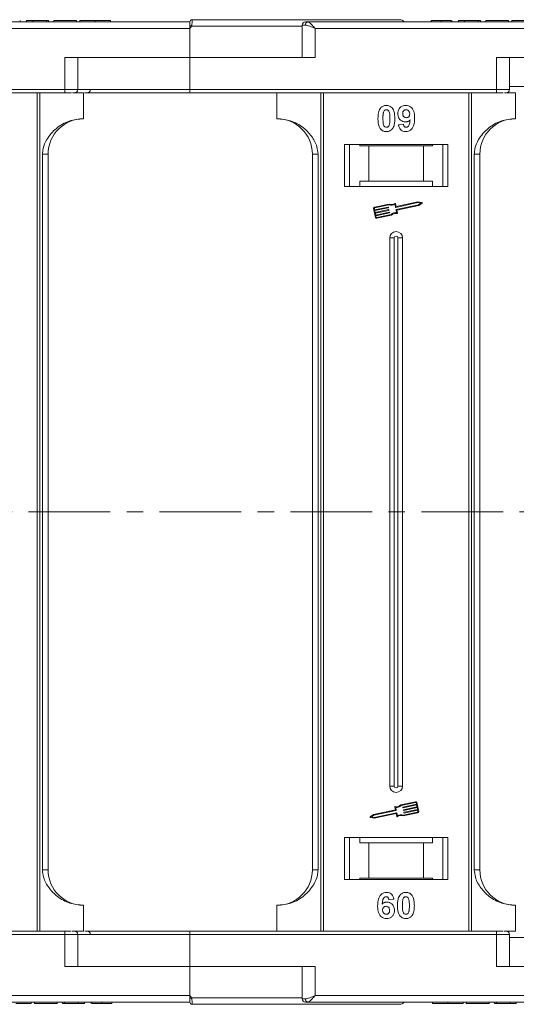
# Model space of a CAD drawing. Header units: millimetres. Extents: x -765 to 710, y 139 to 1172.
# Tile 27 of 76: x 337 to 415, y 369 to 522. Entities that reach past the tile are written whole.
import ezdxf

# ---------------------------------------------------------------- set-up
doc = ezdxf.new("R2010")
doc.units = ezdxf.units.MM
doc.linetypes.add('CENTERX2', pattern=[20.32, 12.7, -2.54, 2.54, -2.54])

msp = doc.modelspace()

# ---------------------------------------------------------------- linework, layer by layer
at = {"color": 7, "linetype": 'Continuous', "lineweight": 15}
for p, q in [((363.913, 521.493), (315.207, 521.493)), ((337.554, 521.493), (337.554, 521.693)), ((338.58, 521.493), (338.58, 521.693)), ((338.58, 521.693), (339.541, 521.693)), ((339.541, 521.693), (339.541, 521.493)), ((339.541, 521.693), (341.657, 521.693)), ((341.657, 521.693), (341.657, 521.493)), ((341.657, 521.693), (341.977, 521.693)), ((341.977, 521.693), (341.977, 521.493)), ((342.81, 521.493), (342.81, 521.693)), ((342.81, 521.693), (346.336, 521.693)), ((346.336, 521.693), (346.336, 521.493)), ((346.849, 521.693), (346.849, 521.493)), ((349.228, 521.493), (349.228, 521.693)), ((351.593, 521.493), (351.593, 521.693)), ((363.913, 521.491), (363.913, 521.493)), ((364.147, 520.843), (363.913, 520.493)), ((381.325, 520.843), (364.147, 520.843)), ((364.263, 521.843), (364.263, 521.843)), ((381.325, 520.993), (381.325, 515.993)), ((381.834, 520.993), (381.325, 520.993)), ((430.913, 521.493), (382.207, 521.493)), ((401.349, 521.693), (401.349, 521.493)), ((402.893, 521.493), (402.893, 521.693)), ((404.445, 521.493), (404.445, 521.693)), ((404.554, 521.493), (404.554, 521.693)), ((405.58, 521.493), (405.58, 521.693)), ((405.58, 521.693), (406.541, 521.693)), ((406.541, 521.693), (406.541, 521.493)), ((406.541, 521.693), (408.657, 521.693)), ((408.657, 521.693), (408.657, 521.493)), ((408.657, 521.693), (408.977, 521.693)), ((408.977, 521.693), (408.977, 521.493)), ((409.81, 521.693), (413.336, 521.693)), ((409.81, 521.493), (409.81, 521.693)), ((413.336, 521.693), (413.336, 521.493)), ((413.849, 521.693), (413.849, 521.493)), ((316.325, 520.493), (363.913, 520.493)), ((363.913, 520.493), (363.913, 515.993)), ((383.325, 520.493), (430.913, 520.493)), ((383.325, 515.993), (383.325, 520.493)), ((344.501, 515.993), (344.501, 510.993)), ((363.913, 515.993), (344.501, 515.993)), ((346.501, 510.993), (346.501, 515.993)), ((363.913, 510.993), (363.913, 515.993)), ((363.913, 515.993), (383.325, 515.993)), ((411.501, 515.993), (411.501, 510.993)), ((430.913, 515.993), (411.501, 515.993)), ((413.501, 510.993), (413.501, 515.993)), ((344.501, 510.993), (296.913, 510.993)), ((296.913, 510.493), (344.501, 510.493)), ((340.201, 510.493), (340.201, 445.493)), ((340.62, 445.493), (340.62, 510.493)), ((344.501, 510.993), (344.501, 510.493)), ((346.501, 510.993), (344.501, 510.993)), ((345.708, 510.493), (347.413, 510.493)), ((363.913, 510.993), (346.501, 510.993)), ((347.413, 506.493), (347.413, 510.493)), ((411.501, 510.993), (363.913, 510.993)), ((363.913, 510.993), (363.913, 510.493)), ((363.913, 510.493), (411.501, 510.493)), ((377.413, 510.493), (377.413, 506.493)), ((384.206, 510.493), (384.206, 445.493)), ((384.625, 445.493), (384.625, 510.493)), ((407.201, 510.493), (407.201, 445.493)), ((407.62, 445.493), (407.62, 510.493)), ((411.501, 510.993), (411.501, 510.493)), ((413.501, 510.993), (411.501, 510.993)), ((412.708, 510.493), (414.413, 510.493)), ((430.913, 511.493), (413.501, 511.493)), ((414.413, 506.493), (414.413, 510.493)), ((396.272, 505.537), (397.041, 505.621)), ((403.913, 502.493), (387.913, 502.493)), ((387.913, 502.493), (387.913, 495.993)), ((388.663, 495.993), (388.663, 502.493)), ((390.299, 502.293), (390.299, 502.493)), ((401.527, 502.493), (401.527, 502.293)), ((403.163, 502.493), (403.163, 495.993)), ((403.913, 495.993), (403.913, 502.493)), ((341.028, 500.993), (341.028, 445.493)), ((341.913, 500.993), (341.028, 500.993)), ((341.913, 445.493), (341.913, 500.993)), ((382.913, 500.993), (383.798, 500.993)), ((382.913, 500.993), (382.913, 445.493)), ((383.798, 445.493), (383.798, 500.993)), ((390.299, 502.293), (391.663, 502.293)), ((391.663, 502.293), (391.663, 496.793)), ((400.163, 502.293), (391.663, 502.293)), ((400.163, 496.793), (400.163, 502.293)), ((400.163, 502.293), (401.527, 502.293)), ((408.028, 500.993), (408.028, 445.493)), ((408.913, 500.993), (408.028, 500.993)), ((408.913, 445.493), (408.913, 500.993)), ((391.663, 496.793), (390.299, 496.793)), ((390.299, 496.793), (390.299, 495.993)), ((400.163, 496.793), (391.663, 496.793)), ((401.527, 496.793), (400.163, 496.793)), ((401.527, 495.993), (401.527, 496.793)), ((387.913, 495.993), (403.913, 495.993)), ((394.831, 493.246), (392.552, 492.764)), ((395.896, 492.901), (395.808, 493.316)), ((399.302, 493.47), (395.84, 492.739)), ((399.301, 493.59), (395.931, 492.878)), ((399.902, 493.472), (399.301, 493.59)), ((399.744, 493.384), (399.302, 493.47)), ((399.374, 493.125), (399.744, 493.384)), ((399.422, 493.015), (399.924, 493.366)), ((392.416, 492.556), (392.708, 491.177)), ((392.531, 492.58), (392.58, 492.35)), ((394.819, 493.123), (392.577, 492.65)), ((392.58, 492.35), (394.663, 492.79)), ((394.687, 492.675), (392.604, 492.235)), ((392.604, 492.235), (392.665, 491.948)), ((392.665, 491.948), (394.748, 492.388)), ((394.772, 492.273), (392.689, 491.833)), ((392.689, 491.833), (392.75, 491.546)), ((392.75, 491.546), (394.832, 491.986)), ((394.857, 491.871), (392.774, 491.431)), ((394.697, 492.767), (394.709, 492.71)), ((394.782, 492.365), (394.794, 492.308)), ((394.867, 491.963), (394.879, 491.906)), ((395.805, 492.762), (395.712, 493.206)), ((395.984, 491.915), (395.89, 492.359)), ((395.913, 492.394), (399.374, 493.125)), ((396.023, 492.297), (399.422, 493.015)), ((396.117, 491.853), (396.023, 492.297)), ((392.774, 491.431), (392.823, 491.201)), ((392.892, 491.156), (395.135, 491.63)), ((392.917, 491.041), (395.195, 491.522)), ((394.913, 487.993), (394.913, 445.493)), ((394.913, 487.993), (395.628, 487.993)), ((395.628, 487.993), (395.628, 445.493)), ((396.198, 445.493), (396.198, 487.993)), ((396.913, 487.993), (396.198, 487.993)), ((396.913, 445.493), (396.913, 487.993)), ((340.201, 445.493), (340.201, 380.493)), ((340.62, 380.493), (340.62, 445.493)), ((341.028, 445.493), (341.028, 389.993)), ((341.913, 389.993), (341.913, 445.493)), ((382.913, 445.493), (382.913, 389.993)), ((383.798, 389.993), (383.798, 445.493)), ((384.206, 445.493), (384.206, 380.493)), ((384.625, 380.493), (384.625, 445.493)), ((394.913, 445.493), (394.913, 402.993)), ((395.628, 445.493), (395.628, 402.993)), ((396.198, 402.993), (396.198, 445.493)), ((396.913, 402.993), (396.913, 445.493)), ((407.201, 445.493), (407.201, 380.493)), ((407.62, 380.493), (407.62, 445.493)), ((408.028, 445.493), (408.028, 389.993)), ((408.913, 389.993), (408.913, 445.493)), ((395.628, 402.993), (394.913, 402.993)), ((396.913, 402.993), (396.198, 402.993)), ((398.909, 400.56), (396.631, 400.078)), ((398.934, 400.445), (396.691, 399.971)), ((396.969, 399.73), (399.052, 400.17)), ((399.052, 400.17), (399.003, 400.399)), ((399.41, 399.045), (399.118, 400.424)), ((392.404, 398.585), (391.902, 398.234)), ((395.803, 399.303), (392.404, 398.585)), ((395.913, 399.206), (392.452, 398.475)), ((392.524, 398.13), (395.986, 398.862)), ((392.525, 398.01), (395.895, 398.722)), ((395.709, 399.747), (395.803, 399.303)), ((395.842, 399.685), (395.936, 399.241)), ((395.93, 398.7), (396.018, 398.284)), ((396.021, 398.839), (396.114, 398.395)), ((396.959, 399.637), (396.947, 399.695)), ((399.076, 400.055), (396.994, 399.615)), ((396.995, 398.355), (399.274, 398.836)), ((397.007, 398.477), (399.249, 398.951)), ((397.044, 399.235), (397.032, 399.293)), ((397.054, 399.327), (399.137, 399.767)), ((399.161, 399.652), (397.079, 399.212)), ((397.129, 398.833), (397.117, 398.89)), ((397.139, 398.925), (399.222, 399.365)), ((399.246, 399.25), (397.163, 398.81)), ((399.137, 399.767), (399.076, 400.055)), ((399.222, 399.365), (399.161, 399.652)), ((399.295, 399.02), (399.246, 399.25)), ((391.924, 398.128), (392.525, 398.01)), ((392.452, 398.475), (392.082, 398.217)), ((392.082, 398.217), (392.524, 398.13)), ((403.913, 394.993), (387.913, 394.993)), ((387.913, 394.993), (387.913, 388.493)), ((388.663, 388.493), (388.663, 394.993)), ((390.299, 394.993), (390.299, 394.193)), ((390.299, 394.193), (391.663, 394.193)), ((391.663, 394.193), (391.663, 388.693)), ((391.663, 394.193), (400.163, 394.193)), ((400.163, 388.693), (400.163, 394.193)), ((400.163, 394.193), (401.527, 394.193)), ((401.527, 394.193), (401.527, 394.993)), ((403.163, 394.993), (403.163, 388.493)), ((403.913, 388.493), (403.913, 394.993)), ((341.028, 389.993), (341.913, 389.993)), ((382.913, 389.993), (383.798, 389.993)), ((408.028, 389.993), (408.913, 389.993)), ((387.913, 388.493), (403.913, 388.493)), ((391.663, 388.693), (390.299, 388.693)), ((390.299, 388.493), (390.299, 388.693)), ((391.663, 388.693), (400.163, 388.693)), ((401.527, 388.693), (400.163, 388.693)), ((401.527, 388.693), (401.527, 388.493)), ((395.554, 385.449), (394.785, 385.365)), ((347.413, 384.493), (347.413, 380.493)), ((377.413, 380.493), (377.413, 384.493)), ((414.413, 384.493), (414.413, 380.493)), ((344.501, 380.493), (296.913, 380.493)), ((344.501, 379.993), (344.501, 380.493)), ((345.639, 380.493), (347.413, 380.493)), ((363.913, 379.993), (363.913, 380.493)), ((411.501, 380.493), (363.913, 380.493)), ((411.501, 379.993), (411.501, 380.493)), ((412.639, 380.493), (414.413, 380.493)), ((296.913, 379.993), (344.501, 379.993)), ((344.501, 379.993), (344.501, 374.993)), ((344.501, 379.993), (346.501, 379.993)), ((346.501, 374.993), (346.501, 379.993)), ((346.501, 379.993), (363.913, 379.993)), ((363.913, 374.993), (363.913, 379.993)), ((363.913, 379.993), (411.501, 379.993)), ((411.501, 379.993), (411.501, 374.993)), ((411.501, 379.993), (413.501, 379.993)), ((413.501, 374.993), (413.501, 379.993)), ((413.501, 379.493), (430.913, 379.493)), ((344.501, 374.993), (363.913, 374.993)), ((363.913, 374.993), (363.913, 370.493)), ((383.325, 374.993), (363.913, 374.993)), ((381.325, 374.993), (381.325, 369.993)), ((383.325, 370.493), (383.325, 374.993)), ((411.501, 374.993), (430.913, 374.993)), ((363.913, 370.493), (316.325, 370.493)), ((363.913, 370.493), (364.147, 370.143)), ((364.147, 370.143), (381.325, 370.143)), ((381.325, 369.993), (381.834, 369.993)), ((430.913, 370.493), (383.325, 370.493)), ((315.207, 369.493), (363.913, 369.493)), ((339.285, 369.493), (339.285, 369.293)), ((339.798, 369.293), (339.798, 369.493)), ((339.798, 369.293), (343.323, 369.293)), ((343.323, 369.493), (343.323, 369.293)), ((344.157, 369.493), (344.157, 369.293)), ((344.157, 369.293), (344.477, 369.293)), ((344.477, 369.493), (344.477, 369.293)), ((344.477, 369.293), (346.593, 369.293)), ((346.593, 369.293), (346.593, 369.493)), ((346.593, 369.293), (347.554, 369.293)), ((347.554, 369.493), (347.554, 369.293)), ((348.58, 369.493), (348.58, 369.293)), ((348.689, 369.493), (348.689, 369.293)), ((350.24, 369.493), (350.24, 369.293)), ((351.785, 369.493), (351.785, 369.293)), ((364.263, 369.143), (364.263, 369.143)), ((382.207, 369.493), (430.913, 369.493)), ((401.541, 369.493), (401.541, 369.293)), ((403.906, 369.293), (403.906, 369.493)), ((406.285, 369.493), (406.285, 369.293)), ((406.798, 369.293), (406.798, 369.493)), ((406.798, 369.293), (410.323, 369.293)), ((410.323, 369.493), (410.323, 369.293)), ((411.157, 369.493), (411.157, 369.293)), ((411.157, 369.293), (411.477, 369.293)), ((411.477, 369.493), (411.477, 369.293)), ((411.477, 369.293), (413.593, 369.293)), ((413.593, 369.293), (413.593, 369.493)), ((413.593, 369.293), (414.554, 369.293)), ((414.554, 369.493), (414.554, 369.293))]:
    msp.add_line(p, q, dxfattribs=at)
at = {"color": 1, "linetype": 'CENTERX2', "lineweight": 13}
msp.add_line((534.443, 445.493), (-303.64, 445.493), dxfattribs=at)
at = {"color": 7, "linetype": 'Continuous', "lineweight": 15}
for centre, radius, start, end in [((364.263, 521.493), 0.35, 89.99809, 179.99959), ((328.369, 453.916), 75.89, 61.87179, 62.07191), ((381.825, 520.993), 0.5, 90, 180), ((382.281, 521.048), 0.451, 99.5202, 187.08135), ((396.413, 520.843), 1, 41.2946, 90), ((346.001, 510.993), 0.5, 270, 0), ((347.985, 510.993), 0.5, 270, 0), ((413.001, 510.993), 0.5, 270, 0), ((347.413, 500.993), 5.5, 90, 180), ((377.413, 500.993), 5.5, 0, 90), ((414.413, 500.993), 5.5, 90, 180), ((395.184, 494.044), 0.873, 246.11204, 307.44471), ((395.751, 493.304), 0.0587, 11.9297, 127.44471), ((399.89, 493.415), 0.0587, 304.95116, 78.90824), ((392.589, 492.592), 0.176, 101.9297, 191.9297), ((392.589, 492.592), 0.0587, 101.9297, 191.9297), ((394.669, 492.761), 0.0294, 11.9297, 101.9297), ((394.681, 492.704), 0.0294, 281.9297, 11.9297), ((394.754, 492.359), 0.0294, 11.9297, 101.9297), ((394.766, 492.302), 0.0294, 281.9297, 11.9297), ((395.184, 494.044), 0.99, 248.37041, 302.16635), ((394.839, 491.957), 0.0294, 11.9297, 101.9297), ((394.851, 491.9), 0.0294, 281.9297, 11.9297), ((395.841, 490.935), 0.99, 81.69305, 135.48899), ((395.841, 490.935), 0.873, 76.41469, 137.74736), ((395.834, 492.768), 0.0294, 191.9297, 281.9297), ((395.919, 492.365), 0.0294, 101.9297, 191.9297), ((395.925, 492.907), 0.0294, 191.9297, 281.9297), ((396.06, 491.841), 0.0587, 256.41469, 11.9297), ((392.88, 491.213), 0.176, 191.9297, 281.9297), ((392.88, 491.213), 0.0587, 191.9297, 281.9297), ((395.913, 487.993), 1, 0, 180), ((395.913, 487.993), 0.285, 0, 180), ((395.913, 402.993), 1, 180, 0), ((395.913, 402.993), 0.285, 180, 0), ((395.985, 400.665), 0.873, 256.41469, 317.74736), ((398.946, 400.387), 0.176, 11.9297, 101.9297), ((398.946, 400.387), 0.0587, 11.9297, 101.9297), ((395.766, 399.76), 0.0587, 76.41469, 191.9297), ((395.985, 400.665), 0.99, 261.69305, 315.48899), ((395.901, 398.694), 0.0294, 11.9297, 101.9297), ((395.907, 399.235), 0.0294, 281.9297, 11.9297), ((395.992, 398.833), 0.0294, 11.9297, 101.9297), ((396.975, 399.701), 0.0294, 101.9297, 191.9297), ((396.987, 399.643), 0.0294, 191.9297, 281.9297), ((397.06, 399.299), 0.0294, 101.9297, 191.9297), ((397.072, 399.241), 0.0294, 191.9297, 281.9297), ((397.145, 398.896), 0.0294, 101.9297, 191.9297), ((397.157, 398.839), 0.0294, 191.9297, 281.9297), ((399.237, 399.008), 0.0587, 281.9297, 11.9297), ((399.237, 399.008), 0.176, 281.9297, 11.9297), ((391.936, 398.186), 0.0587, 124.95116, 258.90824), ((396.075, 398.296), 0.0587, 191.9297, 307.44471), ((396.642, 397.557), 0.873, 66.11204, 127.44471), ((396.642, 397.557), 0.99, 68.37041, 122.16635), ((347.413, 389.993), 5.5, 180, 270), ((377.413, 389.993), 5.5, 270, 0), ((414.413, 389.993), 5.5, 180, 270), ((346.001, 379.993), 0.5, 0, 90), ((347.985, 379.993), 0.5, 0, 90), ((413.001, 379.993), 0.5, 0, 90), ((328.369, 437.07), 75.89, 297.92809, 298.12821), ((381.825, 369.993), 0.5, 180, 270), ((382.281, 369.937), 0.451, 172.91869, 260.47981), ((364.263, 369.493), 0.35, 180.00041, 270.00191), ((396.413, 370.143), 1, 270, 319.04573)]:
    msp.add_arc(centre, radius, start, end, dxfattribs=at)
for points, knots in [([(349.228, 521.693), (349.094, 521.693), (348.691, 521.693), (348.03, 521.693), (347.409, 521.693), (346.984, 521.693), (346.858, 521.693), (346.851, 521.693), (346.849, 521.693)], [0, 0, 0, 0, 0.1021706, 0.3092201, 0.51365, 0.6922749, 0.9324126, 1, 1, 1, 1]), ([(351.593, 521.693), (351.589, 521.693), (351.579, 521.693), (351.437, 521.693), (351.045, 521.693), (350.471, 521.693), (349.832, 521.693), (349.41, 521.693), (349.228, 521.693)], [0, 0, 0, 0, 0.1018882, 0.3073435, 0.4929627, 0.6786474, 0.8607914, 1, 1, 1, 1]), ([(363.913, 520.967), (363.913, 521.06), (363.913, 521.245), (363.913, 521.407), (363.913, 521.437), (363.913, 521.446)], [0, 0, 0, 0, 0.412717, 0.8254516, 1, 1, 1, 1]), ([(364.263, 521.843), (364.263, 521.836), (364.264, 521.822), (364.263, 521.72), (364.261, 521.574), (364.25, 521.39), (364.23, 521.208), (364.201, 521.021), (364.164, 520.899), (364.147, 520.843)], [0, 0, 0, 0, 0.1718456, 0.312445, 0.4991009, 0.6298393, 0.7575038, 0.8890244, 1, 1, 1, 1]), ([(396.413, 521.843), (396.367, 521.843), (396.273, 521.843), (395.503, 521.843), (394.336, 521.843), (392.865, 521.843), (391.217, 521.843), (389.278, 521.843), (386.321, 521.843), (382.887, 521.843), (379.11, 521.843), (375.874, 521.843), (372.231, 521.843), (368.241, 521.843), (365.576, 521.843), (364.263, 521.843)], [0, 0, 0, 0, 0.0777263, 0.157824, 0.2401354, 0.3044544, 0.368763, 0.4344301, 0.5000865, 0.631237, 0.695556, 0.7598647, 0.8421852, 0.9222807, 1, 1, 1, 1]), ([(383.325, 520.493), (383.055, 520.609), (382.637, 520.79), (382.138, 520.961), (381.929, 520.983), (381.834, 520.993)], [0, 0, 0, 0, 0.49841293, 0.77292805, 1, 1, 1, 1]), ([(382.207, 521.493), (382.274, 521.476), (382.418, 521.44), (382.697, 521.19), (383.007, 520.86), (383.219, 520.616), (383.325, 520.493)], [0, 0, 0, 0, 0.2343588, 0.4982155, 0.7484812, 1, 1, 1, 1]), ([(402.893, 521.693), (402.76, 521.693), (402.455, 521.693), (402.004, 521.693), (401.645, 521.693), (401.39, 521.693), (401.365, 521.693), (401.349, 521.693)], [0, 0, 0, 0, 0.1552919, 0.3531453, 0.543243, 0.704067, 1, 1, 1, 1]), ([(404.445, 521.693), (404.391, 521.693), (404.283, 521.693), (403.979, 521.693), (403.514, 521.693), (403.127, 521.693), (402.893, 521.693)], [0, 0, 0, 0, 0.2064605, 0.4135145, 0.6452106, 1, 1, 1, 1]), ([(416.228, 521.693), (416.094, 521.693), (415.691, 521.693), (415.03, 521.693), (414.409, 521.693), (413.984, 521.693), (413.858, 521.693), (413.851, 521.693), (413.849, 521.693)], [0, 0, 0, 0, 0.1021706, 0.3092201, 0.51365, 0.6922749, 0.9324126, 1, 1, 1, 1]), ([(344.501, 510.493), (344.645, 510.493), (344.937, 510.493), (345.3, 510.493), (345.469, 510.493), (345.533, 510.493)], [0, 0, 0, 0, 0.3748158, 0.7664972, 1, 1, 1, 1]), ([(347.561, 510.493), (347.949, 510.493), (349.289, 510.493), (352.036, 510.493), (355.761, 510.493), (359.848, 510.493), (362.572, 510.493), (363.913, 510.493)], [0, 0, 0, 0, 0.0792642, 0.2739294, 0.5229011, 0.7650927, 1, 1, 1, 1]), ([(411.501, 510.493), (411.645, 510.493), (411.937, 510.493), (412.3, 510.493), (412.469, 510.493), (412.533, 510.493)], [0, 0, 0, 0, 0.3748158, 0.7664972, 1, 1, 1, 1]), ([(393.488, 508.138), (393.533, 508.188), (393.623, 508.29), (393.792, 508.406), (393.98, 508.489), (394.15, 508.527), (394.291, 508.542), (394.364, 508.543), (394.4, 508.544)], [0, 0, 0, 0, 0.1937762, 0.3936, 0.5878635, 0.7889077, 0.894169, 1, 1, 1, 1]), ([(394.4, 508.544), (394.535, 508.534), (394.807, 508.514), (395.16, 508.315), (395.431, 508.022), (395.683, 507.421), (395.697, 506.898), (395.708, 506.512)], [0, 0, 0, 0, 0.147566, 0.2966882, 0.4312776, 0.580404, 1, 1, 1, 1]), ([(396.169, 507.24), (396.177, 507.374), (396.193, 507.644), (396.36, 508.024), (396.64, 508.32), (397.011, 508.514), (397.285, 508.534), (397.427, 508.544)], [0, 0, 0, 0, 0.1979267, 0.3977284, 0.5974133, 0.7905838, 1, 1, 1, 1]), ([(397.427, 508.544), (397.563, 508.534), (397.834, 508.512), (398.195, 508.31), (398.486, 508.005), (398.726, 507.47), (398.781, 506.961), (398.784, 506.606), (398.785, 506.547)], [0, 0, 0, 0, 0.148288, 0.2977445, 0.4437132, 0.6077915, 0.9347078, 1, 1, 1, 1]), ([(393.093, 506.52), (393.095, 506.654), (393.1, 506.957), (393.172, 507.486), (393.312, 507.908), (393.471, 508.115), (393.488, 508.138)], [0, 0, 0, 0, 0.2367308, 0.5375555, 0.9496679, 1, 1, 1, 1]), ([(393.862, 506.52), (393.862, 506.587), (393.863, 506.72), (393.869, 506.901), (393.879, 507.062), (393.893, 507.204), (393.912, 507.346), (393.936, 507.438), (393.947, 507.485)], [0, 0, 0, 0, 0.2059417, 0.4119594, 0.558149, 0.7045024, 0.8518015, 1, 1, 1, 1]), ([(393.947, 507.485), (393.971, 507.554), (394.009, 507.666), (394.117, 507.792), (394.241, 507.858), (394.34, 507.875), (394.394, 507.877), (394.4, 507.878)], [0, 0, 0, 0, 0.33480351, 0.54256063, 0.75038199, 0.9707212, 1, 1, 1, 1]), ([(394.4, 507.878), (394.457, 507.872), (394.559, 507.862), (394.691, 507.786), (394.804, 507.638), (394.9, 507.363), (394.934, 506.971), (394.937, 506.671), (394.939, 506.52)], [0, 0, 0, 0, 0.10461361, 0.18881412, 0.27351189, 0.44412695, 0.71948087, 1, 1, 1, 1]), ([(397.351, 505.98), (397.216, 505.992), (396.944, 506.017), (396.593, 506.234), (396.325, 506.539), (396.187, 506.894), (396.175, 507.135), (396.169, 507.24)], [0, 0, 0, 0, 0.2101886, 0.42177326, 0.62360346, 0.83703437, 1, 1, 1, 1]), ([(396.939, 507.279), (396.943, 507.366), (396.949, 507.504), (397.024, 507.683), (397.133, 507.79), (397.276, 507.864), (397.383, 507.873), (397.443, 507.878)], [0, 0, 0, 0, 0.29132017, 0.46553926, 0.64163153, 0.79866396, 1, 1, 1, 1]), ([(397.481, 506.647), (397.414, 506.653), (397.288, 506.664), (397.124, 506.757), (397.013, 506.889), (396.948, 507.069), (396.942, 507.201), (396.939, 507.279)], [0, 0, 0, 0, 0.2139369, 0.3980753, 0.5830907, 0.7516657, 1, 1, 1, 1]), ([(397.443, 507.878), (397.51, 507.87), (397.647, 507.856), (397.822, 507.739), (397.95, 507.581), (398.007, 507.398), (398.013, 507.278), (398.016, 507.222)], [0, 0, 0, 0, 0.2079545, 0.4204057, 0.6273197, 0.8277075, 1, 1, 1, 1]), ([(398.016, 507.222), (398.011, 507.143), (398.003, 507.01), (397.917, 506.841), (397.797, 506.731), (397.647, 506.658), (397.537, 506.65), (397.481, 506.647)], [0, 0, 0, 0, 0.2673945, 0.4472142, 0.6271221, 0.8130653, 1, 1, 1, 1]), ([(347.413, 506.493), (346.653, 506.417), (345.133, 506.264), (343.111, 505.074), (341.779, 503.523), (341.119, 502.079), (341.052, 501.287), (341.028, 500.993)], [0, 0, 0, 0, 0.2490962, 0.4982428, 0.745205, 0.90541, 1, 1, 1, 1]), ([(383.798, 500.993), (383.755, 501.384), (383.644, 502.382), (382.82, 503.836), (381.45, 505.249), (379.585, 506.286), (378.134, 506.424), (377.413, 506.493)], [0, 0, 0, 0, 0.12571337, 0.32127574, 0.5244662, 0.76348402, 1, 1, 1, 1]), ([(393.485, 504.904), (393.446, 504.958), (393.366, 505.068), (393.258, 505.305), (393.168, 505.612), (393.118, 505.949), (393.096, 506.253), (393.094, 506.431), (393.093, 506.52)], [0, 0, 0, 0, 0.11844057, 0.2393457, 0.45959323, 0.68492476, 0.84223987, 1, 1, 1, 1]), ([(394.4, 505.16), (394.332, 505.168), (394.222, 505.181), (394.094, 505.269), (393.989, 505.422), (393.897, 505.696), (393.868, 506.086), (393.864, 506.375), (393.862, 506.52)], [0, 0, 0, 0, 0.1253702, 0.2022903, 0.2791788, 0.4647576, 0.7305818, 1, 1, 1, 1]), ([(394.853, 505.552), (394.829, 505.483), (394.792, 505.372), (394.684, 505.246), (394.562, 505.18), (394.463, 505.162), (394.409, 505.16), (394.4, 505.16)], [0, 0, 0, 0, 0.3336776, 0.5404125, 0.7472639, 0.9612091, 1, 1, 1, 1]), ([(394.939, 506.52), (394.938, 506.453), (394.937, 506.32), (394.931, 506.139), (394.921, 505.978), (394.907, 505.835), (394.889, 505.692), (394.865, 505.599), (394.853, 505.552)], [0, 0, 0, 0, 0.2052705, 0.4106164, 0.5571497, 0.7038442, 0.8514711, 1, 1, 1, 1]), ([(395.708, 506.512), (395.706, 506.379), (395.7, 506.075), (395.63, 505.557), (395.491, 505.137), (395.335, 504.929), (395.312, 504.899)], [0, 0, 0, 0, 0.2372812, 0.5385907, 0.9326774, 1, 1, 1, 1]), ([(397.37, 504.493), (397.234, 504.504), (396.988, 504.524), (396.675, 504.706), (396.432, 504.986), (396.318, 505.284), (396.282, 505.483), (396.272, 505.537)], [0, 0, 0, 0, 0.2427882, 0.4388655, 0.6348012, 0.9009361, 1, 1, 1, 1]), ([(397.041, 505.621), (397.055, 505.541), (397.075, 505.418), (397.165, 505.274), (397.27, 505.197), (397.377, 505.164), (397.443, 505.161), (397.468, 505.16)], [0, 0, 0, 0, 0.3447142, 0.5290593, 0.7142089, 0.8921959, 1, 1, 1, 1]), ([(398.074, 506.315), (398.028, 506.266), (397.934, 506.167), (397.787, 506.079), (397.661, 506.027), (397.562, 505.999), (397.458, 505.984), (397.387, 505.981), (397.351, 505.98)], [0, 0, 0, 0, 0.24349124, 0.49626585, 0.61820988, 0.7417038, 0.87015842, 1, 1, 1, 1]), ([(398.785, 506.547), (398.782, 506.413), (398.773, 506.012), (398.683, 505.456), (398.404, 504.948), (398.058, 504.645), (397.688, 504.507), (397.454, 504.497), (397.37, 504.493)], [0, 0, 0, 0, 0.1423372, 0.4291269, 0.5899433, 0.7512055, 0.9098946, 1, 1, 1, 1]), ([(397.468, 505.16), (397.522, 505.165), (397.631, 505.176), (397.782, 505.275), (397.923, 505.445), (398.033, 505.807), (398.057, 506.108), (398.074, 506.315)], [0, 0, 0, 0, 0.1120155, 0.2243547, 0.3677679, 0.565827, 1, 1, 1, 1]), ([(414.413, 506.493), (413.653, 506.417), (412.133, 506.264), (410.111, 505.074), (408.779, 503.523), (408.119, 502.079), (408.052, 501.287), (408.028, 500.993)], [0, 0, 0, 0, 0.2490962, 0.4982428, 0.745205, 0.90541, 1, 1, 1, 1]), ([(394.4, 504.493), (394.333, 504.495), (394.199, 504.5), (394.001, 504.543), (393.81, 504.621), (393.665, 504.72), (393.558, 504.818), (393.51, 504.875), (393.485, 504.904)], [0, 0, 0, 0, 0.1926347, 0.388697, 0.5820148, 0.7830443, 0.8909593, 1, 1, 1, 1]), ([(395.312, 504.899), (395.268, 504.849), (395.178, 504.747), (395.009, 504.631), (394.82, 504.548), (394.651, 504.51), (394.509, 504.495), (394.437, 504.494), (394.4, 504.493)], [0, 0, 0, 0, 0.1937693, 0.3935642, 0.587886, 0.7891312, 0.8942826, 1, 1, 1, 1]), ([(341.028, 389.993), (341.071, 389.602), (341.182, 388.604), (342.006, 387.149), (343.376, 385.737), (345.241, 384.7), (346.692, 384.562), (347.413, 384.493)], [0, 0, 0, 0, 0.1257134, 0.3212757, 0.5244662, 0.763484, 1, 1, 1, 1]), ([(377.413, 384.493), (378.173, 384.569), (379.693, 384.722), (381.715, 385.912), (383.047, 387.462), (383.707, 388.907), (383.774, 389.699), (383.798, 389.993)], [0, 0, 0, 0, 0.24909619, 0.49824278, 0.74520496, 0.90540997, 1, 1, 1, 1]), ([(408.028, 389.993), (408.071, 389.602), (408.182, 388.604), (409.006, 387.149), (410.376, 385.737), (412.241, 384.7), (413.692, 384.562), (414.413, 384.493)], [0, 0, 0, 0, 0.1257134, 0.3212757, 0.5244662, 0.763484, 1, 1, 1, 1]), ([(393.041, 384.439), (393.044, 384.572), (393.053, 384.974), (393.143, 385.53), (393.422, 386.038), (393.768, 386.341), (394.138, 386.479), (394.372, 386.489), (394.456, 386.493)], [0, 0, 0, 0, 0.1423372, 0.4291269, 0.5899433, 0.7512055, 0.9098946, 1, 1, 1, 1]), ([(394.456, 386.493), (394.592, 386.482), (394.838, 386.463), (395.151, 386.279), (395.392, 386.002), (395.508, 385.705), (395.544, 385.506), (395.554, 385.449)], [0, 0, 0, 0, 0.24269082, 0.43900235, 0.63500599, 0.89505866, 1, 1, 1, 1]), ([(396.514, 386.087), (396.558, 386.137), (396.648, 386.239), (396.817, 386.354), (397.006, 386.437), (397.175, 386.475), (397.317, 386.49), (397.389, 386.492), (397.426, 386.493)], [0, 0, 0, 0, 0.1937762, 0.3936, 0.5878635, 0.7889077, 0.894169, 1, 1, 1, 1]), ([(397.426, 386.493), (397.493, 386.491), (397.627, 386.486), (397.825, 386.442), (398.016, 386.365), (398.161, 386.266), (398.268, 386.168), (398.316, 386.111), (398.341, 386.082)], [0, 0, 0, 0, 0.1926273, 0.3886837, 0.5820134, 0.7832006, 0.8910383, 1, 1, 1, 1]), ([(394.358, 385.826), (394.304, 385.821), (394.195, 385.81), (394.043, 385.71), (393.901, 385.538), (393.793, 385.176), (393.769, 384.876), (393.752, 384.671)], [0, 0, 0, 0, 0.1120492, 0.2243802, 0.3701146, 0.5702758, 1, 1, 1, 1]), ([(393.752, 384.671), (393.798, 384.719), (393.893, 384.817), (394.038, 384.909), (394.165, 384.958), (394.264, 384.986), (394.368, 385.002), (394.439, 385.005), (394.475, 385.006)], [0, 0, 0, 0, 0.2436536, 0.4957602, 0.6178923, 0.7415029, 0.8700251, 1, 1, 1, 1]), ([(394.785, 385.365), (394.772, 385.442), (394.753, 385.564), (394.662, 385.709), (394.557, 385.789), (394.449, 385.822), (394.383, 385.825), (394.358, 385.826)], [0, 0, 0, 0, 0.33384, 0.5245467, 0.7163724, 0.8918244, 1, 1, 1, 1]), ([(394.475, 385.006), (394.61, 384.993), (394.883, 384.969), (395.231, 384.753), (395.497, 384.451), (395.638, 384.098), (395.651, 383.855), (395.657, 383.746)], [0, 0, 0, 0, 0.2102159, 0.4219747, 0.6200164, 0.8310369, 1, 1, 1, 1]), ([(396.118, 384.474), (396.12, 384.607), (396.126, 384.91), (396.198, 385.438), (396.339, 385.858), (396.497, 386.064), (396.514, 386.087)], [0, 0, 0, 0, 0.2373811, 0.5389182, 0.9490817, 1, 1, 1, 1]), ([(396.887, 384.466), (396.888, 384.532), (396.889, 384.666), (396.895, 384.847), (396.905, 385.008), (396.919, 385.151), (396.937, 385.294), (396.961, 385.387), (396.973, 385.434)], [0, 0, 0, 0, 0.20527, 0.4106157, 0.5571475, 0.7038444, 0.8514751, 1, 1, 1, 1]), ([(396.973, 385.434), (396.997, 385.503), (397.035, 385.615), (397.143, 385.741), (397.267, 385.807), (397.366, 385.824), (397.42, 385.826), (397.426, 385.826)], [0, 0, 0, 0, 0.3348035, 0.5425606, 0.750382, 0.9707212, 1, 1, 1, 1]), ([(397.426, 385.826), (397.483, 385.82), (397.584, 385.81), (397.713, 385.736), (397.823, 385.595), (397.923, 385.324), (397.959, 384.928), (397.963, 384.621), (397.964, 384.466)], [0, 0, 0, 0, 0.10564606, 0.18622129, 0.26704196, 0.43154058, 0.71270762, 1, 1, 1, 1]), ([(398.341, 386.082), (398.38, 386.028), (398.46, 385.918), (398.565, 385.686), (398.655, 385.391), (398.705, 385.06), (398.73, 384.75), (398.732, 384.561), (398.734, 384.466)], [0, 0, 0, 0, 0.118432, 0.2393289, 0.4494336, 0.6641784, 0.8318201, 1, 1, 1, 1]), ([(394.399, 382.442), (394.263, 382.452), (393.992, 382.474), (393.632, 382.675), (393.34, 382.98), (393.1, 383.516), (393.045, 384.026), (393.042, 384.381), (393.041, 384.439)], [0, 0, 0, 0, 0.1482689, 0.2976473, 0.4424214, 0.6078512, 0.9356585, 1, 1, 1, 1]), ([(393.81, 383.764), (393.815, 383.846), (393.823, 383.982), (393.915, 384.152), (394.037, 384.26), (394.185, 384.329), (394.293, 384.336), (394.345, 384.339)], [0, 0, 0, 0, 0.27672092, 0.45687046, 0.63700743, 0.8240683, 1, 1, 1, 1]), ([(394.383, 383.108), (394.316, 383.115), (394.179, 383.13), (394.003, 383.247), (393.877, 383.404), (393.819, 383.586), (393.813, 383.706), (393.81, 383.764)], [0, 0, 0, 0, 0.2079047, 0.4199807, 0.6306256, 0.821735, 1, 1, 1, 1]), ([(394.345, 384.339), (394.413, 384.334), (394.538, 384.324), (394.698, 384.229), (394.817, 384.094), (394.879, 383.91), (394.885, 383.777), (394.887, 383.707)], [0, 0, 0, 0, 0.2137567, 0.3949441, 0.5765849, 0.7773109, 1, 1, 1, 1]), ([(394.887, 383.707), (394.883, 383.621), (394.877, 383.483), (394.804, 383.304), (394.693, 383.195), (394.549, 383.121), (394.442, 383.113), (394.383, 383.108)], [0, 0, 0, 0, 0.28869741, 0.46355259, 0.63994173, 0.80180841, 1, 1, 1, 1]), ([(395.657, 383.746), (395.649, 383.612), (395.633, 383.342), (395.468, 382.96), (395.182, 382.661), (394.809, 382.47), (394.536, 382.451), (394.399, 382.442)], [0, 0, 0, 0, 0.1978309, 0.3972998, 0.5989102, 0.7987412, 1, 1, 1, 1]), ([(397.426, 382.442), (397.291, 382.452), (397.019, 382.472), (396.665, 382.67), (396.377, 382.984), (396.144, 383.595), (396.129, 384.115), (396.118, 384.474)], [0, 0, 0, 0, 0.1475277, 0.2965695, 0.43214, 0.6087374, 1, 1, 1, 1]), ([(397.426, 383.108), (397.358, 383.116), (397.248, 383.129), (397.119, 383.216), (397.016, 383.366), (396.923, 383.638), (396.894, 384.028), (396.889, 384.319), (396.887, 384.466)], [0, 0, 0, 0, 0.125351, 0.2021974, 0.2791824, 0.4597421, 0.727968, 1, 1, 1, 1]), ([(397.879, 383.501), (397.855, 383.432), (397.817, 383.32), (397.71, 383.195), (397.588, 383.129), (397.489, 383.111), (397.434, 383.109), (397.426, 383.108)], [0, 0, 0, 0, 0.3336776, 0.5404125, 0.7472639, 0.9612091, 1, 1, 1, 1]), ([(397.964, 384.466), (397.964, 384.399), (397.963, 384.266), (397.957, 384.085), (397.947, 383.924), (397.933, 383.782), (397.914, 383.64), (397.89, 383.547), (397.879, 383.501)], [0, 0, 0, 0, 0.2059417, 0.4119594, 0.558149, 0.7045024, 0.8518015, 1, 1, 1, 1]), ([(398.734, 384.466), (398.731, 384.332), (398.726, 384.029), (398.656, 383.509), (398.518, 383.086), (398.36, 382.878), (398.338, 382.848)], [0, 0, 0, 0, 0.2366286, 0.5373614, 0.9329864, 1, 1, 1, 1]), ([(398.338, 382.848), (398.293, 382.798), (398.203, 382.696), (398.034, 382.58), (397.846, 382.497), (397.676, 382.459), (397.535, 382.444), (397.462, 382.442), (397.426, 382.442)], [0, 0, 0, 0, 0.1937693, 0.3935642, 0.587886, 0.7891312, 0.8942826, 1, 1, 1, 1]), ([(345.464, 380.493), (345.422, 380.493), (345.273, 380.493), (344.937, 380.493), (344.644, 380.493), (344.501, 380.493)], [0, 0, 0, 0, 0.1658977, 0.5921255, 1, 1, 1, 1]), ([(363.913, 380.493), (362.572, 380.493), (359.848, 380.493), (355.761, 380.493), (352.036, 380.493), (349.299, 380.493), (347.967, 380.493), (347.588, 380.493)], [0, 0, 0, 0, 0.2353272, 0.4779523, 0.7274109, 0.9224047, 1, 1, 1, 1]), ([(412.464, 380.493), (412.422, 380.493), (412.273, 380.493), (411.937, 380.493), (411.644, 380.493), (411.501, 380.493)], [0, 0, 0, 0, 0.1658977, 0.5921255, 1, 1, 1, 1]), ([(363.913, 369.493), (363.913, 369.504), (363.913, 369.526), (363.913, 369.699), (363.913, 369.884), (363.913, 370), (363.913, 370.018)], [0, 0, 0, 0, 0.3133566, 0.6267132, 0.9400698, 1, 1, 1, 1]), ([(364.147, 370.143), (364.164, 370.086), (364.201, 369.963), (364.23, 369.777), (364.25, 369.595), (364.261, 369.412), (364.263, 369.266), (364.264, 369.164), (364.263, 369.15), (364.263, 369.143)], [0, 0, 0, 0, 0.11199725, 0.24484387, 0.3691679, 0.50089869, 0.68753328, 0.82813816, 1, 1, 1, 1]), ([(381.834, 369.993), (381.929, 370.003), (382.138, 370.024), (382.637, 370.196), (383.055, 370.377), (383.325, 370.493)], [0, 0, 0, 0, 0.2270634, 0.5015869, 1, 1, 1, 1]), ([(383.325, 370.493), (383.219, 370.37), (383.007, 370.125), (382.697, 369.796), (382.418, 369.546), (382.274, 369.51), (382.207, 369.493)], [0, 0, 0, 0, 0.2515188, 0.50178442, 0.76563227, 1, 1, 1, 1]), ([(336.906, 369.293), (337.039, 369.293), (337.443, 369.293), (338.103, 369.293), (338.725, 369.293), (339.15, 369.293), (339.275, 369.293), (339.283, 369.293), (339.285, 369.293)], [0, 0, 0, 0, 0.1021706, 0.3092201, 0.51365, 0.6922749, 0.9324126, 1, 1, 1, 1]), ([(348.689, 369.293), (348.743, 369.293), (348.851, 369.293), (349.155, 369.293), (349.62, 369.293), (350.006, 369.293), (350.24, 369.293)], [0, 0, 0, 0, 0.2064605, 0.4135145, 0.6452106, 1, 1, 1, 1]), ([(350.24, 369.293), (350.374, 369.293), (350.678, 369.293), (351.13, 369.293), (351.489, 369.293), (351.743, 369.293), (351.768, 369.293), (351.785, 369.293)], [0, 0, 0, 0, 0.1552919, 0.3531453, 0.543243, 0.704067, 1, 1, 1, 1]), ([(364.263, 369.143), (365.576, 369.143), (368.242, 369.143), (372.231, 369.143), (375.874, 369.143), (379.11, 369.143), (381.935, 369.143), (384.597, 369.143), (387.875, 369.143), (390.663, 369.143), (392.865, 369.143), (394.337, 369.143), (395.503, 369.143), (396.273, 369.143), (396.367, 369.143), (396.413, 369.143)], [0, 0, 0, 0, 0.077724, 0.157824, 0.2401354, 0.3044544, 0.368763, 0.4344301, 0.5000865, 0.631237, 0.695556, 0.7598646, 0.8421852, 0.9222831, 1, 1, 1, 1]), ([(401.541, 369.293), (401.545, 369.293), (401.555, 369.293), (401.697, 369.293), (402.089, 369.293), (402.662, 369.293), (403.302, 369.293), (403.723, 369.293), (403.906, 369.293)], [0, 0, 0, 0, 0.1018882, 0.3073435, 0.4929627, 0.6786474, 0.8607914, 1, 1, 1, 1]), ([(403.906, 369.293), (404.039, 369.293), (404.443, 369.293), (405.103, 369.293), (405.725, 369.293), (406.15, 369.293), (406.275, 369.293), (406.283, 369.293), (406.285, 369.293)], [0, 0, 0, 0, 0.1021706, 0.3092201, 0.51365, 0.6922749, 0.9324126, 1, 1, 1, 1])]:
    msp.add_open_spline(points, degree=3, knots=knots, dxfattribs=at)
for points in [[(363.913, 520.493), (363.913, 520.576), (363.913, 520.741), (363.913, 520.892), (363.913, 520.967)], [(381.825, 521.493), (381.842, 521.493), (381.877, 521.493), (382.097, 521.493), (382.207, 521.493)], [(363.913, 370.018), (363.913, 370.094), (363.913, 370.244), (363.913, 370.41), (363.913, 370.493)], [(382.207, 369.493), (382.097, 369.493), (381.877, 369.493), (381.842, 369.493), (381.825, 369.493)]]:
    msp.add_open_spline(points, degree=3, dxfattribs=at)

doc.saveas('drawing.dxf')
